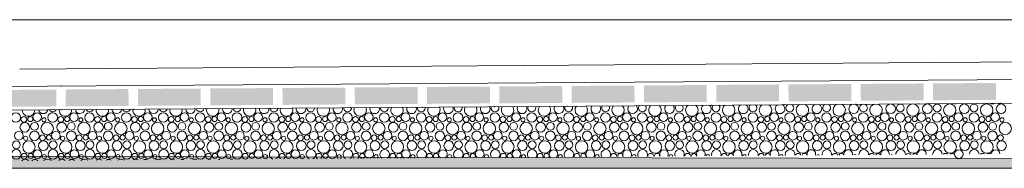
# Model space of a CAD drawing. Header units: millimetres. Extents: x -94601 to -15166, y -300 to 6935.
# Tile 81 of 97: x -32870 to -29955, y -300 to 140. Entities that reach past the tile are written whole.
import ezdxf

# ---------------------------------------------------------------- set-up
doc = ezdxf.new("R2010")
doc.units = ezdxf.units.MM
doc.header["$MEASUREMENT"] = 0
for name, color, linetype in [('Métal _ Bardage.Charp_Couv_Bard_Métal', 7, 'Continuous'), ('Nouveau_Terrain _ Original.Terrain', 7, 'Continuous'), ('Nouveau_VRD _ Voirie 3d.VRD', 7, 'Continuous')]:
    doc.layers.add(name, color=color, linetype=linetype)

# ---------------------------------------------------------------- blocks, each defined once
blk = doc.blocks.new('Élément de coupe_20')
at = {"layer": 'Métal _ Bardage.Charp_Couv_Bard_Métal', "color": 7, "linetype": 'Continuous', "lineweight": 15}
blk.add_line((-36985.3, 140), (-28185.3, 140), dxfattribs=at)
blk = doc.blocks.new('*X38')
at = {"layer": 'Nouveau_VRD _ Voirie 3d.VRD', "color": 33, "linetype": 'Continuous', "lineweight": 15, "true_color": 0xf48e54}
for centre, radius in [((-30291.3, -123.8), 14.3), ((-30262.5, -121.2), 11.5), ((-30225.3, -127.6), 18.4), ((-30182.2, -123.8), 14.3), ((-30153.4, -121.2), 11.5), ((-30116.1, -127.6), 18.4), ((-30073.1, -123.8), 14.3), ((-30044.3, -121.2), 11.5), ((-30007, -127.6), 18.4), ((-29964, -123.8), 14.3), ((-32881.5, -149.5), 14.2), ((-32818.4, -148.8), 12.8), ((-32772.4, -149.5), 14.2), ((-32709.3, -148.8), 12.8), ((-32663.3, -149.5), 14.2), ((-32600.2, -148.8), 12.8), ((-32554.2, -149.5), 14.2), ((-32491.1, -148.8), 12.8), ((-32445, -149.5), 14.2), ((-32382, -148.8), 12.8), ((-32335.9, -149.5), 14.2), ((-32272.9, -148.8), 12.8), ((-32226.8, -149.5), 14.2), ((-32163.8, -148.8), 12.8), ((-32117.7, -149.5), 14.2), ((-32054.6, -148.8), 12.8), ((-32008.6, -149.5), 14.2), ((-31945.5, -148.8), 12.8), ((-31899.5, -149.5), 14.2), ((-31836.4, -148.8), 12.8), ((-31790.4, -149.5), 14.2), ((-31727.3, -148.8), 12.8), ((-31681.3, -149.5), 14.2), ((-31618.2, -148.8), 12.8), ((-31572.1, -149.5), 14.2), ((-31509.1, -148.8), 12.8), ((-31463, -149.5), 14.2), ((-31400, -148.8), 12.8), ((-31353.9, -149.5), 14.2), ((-31290.9, -148.8), 12.8), ((-31244.8, -149.5), 14.2), ((-31181.7, -148.8), 12.8), ((-31135.7, -149.5), 14.2), ((-31072.6, -148.8), 12.8), ((-31026.6, -149.5), 14.2), ((-30963.5, -148.8), 12.8), ((-30917.5, -149.5), 14.2), ((-30854.4, -148.8), 12.8), ((-30808.4, -149.5), 14.2), ((-30745.3, -148.8), 12.8), ((-30699.2, -149.5), 14.2), ((-30636.2, -148.8), 12.8), ((-30590.1, -149.5), 14.2), ((-30527.1, -148.8), 12.8), ((-30481, -149.5), 14.2), ((-30418, -148.8), 12.8), ((-30371.9, -149.5), 14.2), ((-30308.8, -148.8), 12.8), ((-30262.8, -149.5), 14.2), ((-30199.7, -148.8), 12.8), ((-30153.7, -149.5), 14.2), ((-30090.6, -148.8), 12.8), ((-30044.6, -149.5), 14.2), ((-29981.5, -148.8), 12.8), ((-32854.9, -178.4), 14.3), ((-32857.8, -155.2), 8.58), ((-32838.6, -154.2), 7.52), ((-32826.1, -175.8), 11.5), ((-32788.8, -182.2), 18.4), ((-32798.2, -156.5), 6.2), ((-32745.8, -178.4), 14.3), ((-32748.7, -155.2), 8.58), ((-32729.5, -154.2), 7.52), ((-32717, -175.8), 11.5), ((-32679.7, -182.2), 18.4), ((-32689.1, -156.5), 6.2), ((-32636.7, -178.4), 14.3), ((-32639.6, -155.2), 8.58), ((-32620.4, -154.2), 7.52), ((-32607.9, -175.8), 11.5), ((-32570.6, -182.2), 18.4), ((-32580, -156.5), 6.2), ((-32527.5, -178.4), 14.3), ((-32530.4, -155.2), 8.58), ((-32511.3, -154.2), 7.52), ((-32498.7, -175.8), 11.5), ((-32461.5, -182.2), 18.4), ((-32470.9, -156.5), 6.2), ((-32418.4, -178.4), 14.3), ((-32421.3, -155.2), 8.58), ((-32402.2, -154.2), 7.52), ((-32389.6, -175.8), 11.5), ((-32352.4, -182.2), 18.4), ((-32361.8, -156.5), 6.2), ((-32309.3, -178.4), 14.3), ((-32312.2, -155.2), 8.58), ((-32293.1, -154.2), 7.52), ((-32280.5, -175.8), 11.5), ((-32243.3, -182.2), 18.4), ((-32252.7, -156.5), 6.2), ((-32200.2, -178.4), 14.3), ((-32203.1, -155.2), 8.58), ((-32184, -154.2), 7.52), ((-32171.4, -175.8), 11.5), ((-32134.2, -182.2), 18.4), ((-32143.5, -156.5), 6.2), ((-32091.1, -178.4), 14.3), ((-32094, -155.2), 8.58), ((-32074.8, -154.2), 7.52), ((-32062.3, -175.8), 11.5), ((-32025.1, -182.2), 18.4), ((-32034.4, -156.5), 6.2), ((-31982, -178.4), 14.3), ((-31984.9, -155.2), 8.58), ((-31965.7, -154.2), 7.52), ((-31953.2, -175.8), 11.5), ((-31915.9, -182.2), 18.4), ((-31925.3, -156.5), 6.2), ((-31872.9, -178.4), 14.3), ((-31875.8, -155.2), 8.58), ((-31856.6, -154.2), 7.52), ((-31844.1, -175.8), 11.5), ((-31806.8, -182.2), 18.4), ((-31816.2, -156.5), 6.2), ((-31763.8, -178.4), 14.3), ((-31766.7, -155.2), 8.58), ((-31747.5, -154.2), 7.52), ((-31735, -175.8), 11.5), ((-31697.7, -182.2), 18.4), ((-31707.1, -156.5), 6.2), ((-31654.7, -178.4), 14.3), ((-31657.5, -155.2), 8.58), ((-31638.4, -154.2), 7.52), ((-31625.8, -175.8), 11.5), ((-31588.6, -182.2), 18.4), ((-31598, -156.5), 6.2), ((-31545.5, -178.4), 14.3), ((-31548.4, -155.2), 8.58), ((-31529.3, -154.2), 7.52), ((-31516.7, -175.8), 11.5), ((-31479.5, -182.2), 18.4), ((-31488.9, -156.5), 6.2), ((-31436.4, -178.4), 14.3), ((-31439.3, -155.2), 8.58), ((-31420.2, -154.2), 7.52), ((-31407.6, -175.8), 11.5), ((-31370.4, -182.2), 18.4), ((-31379.8, -156.5), 6.2), ((-31327.3, -178.4), 14.3), ((-31330.2, -155.2), 8.58), ((-31311.1, -154.2), 7.52), ((-31298.5, -175.8), 11.5), ((-31261.3, -182.2), 18.4), ((-31270.6, -156.5), 6.2), ((-31218.2, -178.4), 14.3), ((-31221.1, -155.2), 8.58), ((-31202, -154.2), 7.52), ((-31189.4, -175.8), 11.5), ((-31152.2, -182.2), 18.4), ((-31161.5, -156.5), 6.2), ((-31109.1, -178.4), 14.3), ((-31112, -155.2), 8.58), ((-31092.8, -154.2), 7.52), ((-31080.3, -175.8), 11.5), ((-31043, -182.2), 18.4), ((-31052.4, -156.5), 6.2), ((-31000, -178.4), 14.3), ((-31002.9, -155.2), 8.58), ((-30983.7, -154.2), 7.52), ((-30971.2, -175.8), 11.5), ((-30933.9, -182.2), 18.4), ((-30943.3, -156.5), 6.2), ((-30890.9, -178.4), 14.3), ((-30893.8, -155.2), 8.58), ((-30874.6, -154.2), 7.52), ((-30862.1, -175.8), 11.5), ((-30824.8, -182.2), 18.4), ((-30834.2, -156.5), 6.2), ((-30781.8, -178.4), 14.3), ((-30784.7, -155.2), 8.58), ((-30765.5, -154.2), 7.52), ((-30752.9, -175.8), 11.5), ((-30715.7, -182.2), 18.4), ((-30725.1, -156.5), 6.2), ((-30672.6, -178.4), 14.3), ((-30675.5, -155.2), 8.58), ((-30656.4, -154.2), 7.52), ((-30643.8, -175.8), 11.5), ((-30606.6, -182.2), 18.4), ((-30616, -156.5), 6.2), ((-30563.5, -178.4), 14.3), ((-30566.4, -155.2), 8.58), ((-30547.3, -154.2), 7.52), ((-30534.7, -175.8), 11.5), ((-30497.5, -182.2), 18.4), ((-30506.9, -156.5), 6.2), ((-30454.4, -178.4), 14.3), ((-30457.3, -155.2), 8.58), ((-30438.2, -154.2), 7.52), ((-30425.6, -175.8), 11.5), ((-30388.4, -182.2), 18.4), ((-30397.7, -156.5), 6.2), ((-30345.3, -178.4), 14.3), ((-30348.2, -155.2), 8.58), ((-30329.1, -154.2), 7.52), ((-30316.5, -175.8), 11.5), ((-30279.3, -182.2), 18.4), ((-30288.6, -156.5), 6.2), ((-30236.2, -178.4), 14.3), ((-30239.1, -155.2), 8.58), ((-30219.9, -154.2), 7.52), ((-30207.4, -175.8), 11.5), ((-30170.1, -182.2), 18.4), ((-30179.5, -156.5), 6.2), ((-30127.1, -178.4), 14.3), ((-30130, -155.2), 8.58), ((-30110.8, -154.2), 7.52), ((-30098.3, -175.8), 11.5), ((-30061, -182.2), 18.4), ((-30070.4, -156.5), 6.2), ((-30018, -178.4), 14.3), ((-30020.9, -155.2), 8.58), ((-30001.7, -154.2), 7.52), ((-29989.2, -175.8), 11.5), ((-29951.9, -182.2), 18.4), ((-29961.3, -156.5), 6.2), ((-32872.4, -203.4), 12.8), ((-32826.4, -204.1), 14.2), ((-32802.7, -209.8), 8.58), ((-32783.5, -208.8), 7.52), ((-32763.3, -203.4), 12.8), ((-32717.3, -204.1), 14.2), ((-32693.6, -209.8), 8.58), ((-32674.4, -208.8), 7.52), ((-32654.2, -203.4), 12.8), ((-32608.2, -204.1), 14.2), ((-32584.4, -209.8), 8.58), ((-32565.3, -208.8), 7.52), ((-32545.1, -203.4), 12.8), ((-32499, -204.1), 14.2), ((-32475.3, -209.8), 8.58), ((-32456.2, -208.8), 7.52), ((-32436, -203.4), 12.8), ((-32389.9, -204.1), 14.2), ((-32366.2, -209.8), 8.58), ((-32347.1, -208.8), 7.52), ((-32326.9, -203.4), 12.8), ((-32280.8, -204.1), 14.2), ((-32257.1, -209.8), 8.58), ((-32238, -208.8), 7.52), ((-32217.8, -203.4), 12.8), ((-32171.7, -204.1), 14.2), ((-32148, -209.8), 8.58), ((-32128.8, -208.8), 7.52), ((-32108.6, -203.4), 12.8), ((-32062.6, -204.1), 14.2), ((-32038.9, -209.8), 8.58), ((-32019.7, -208.8), 7.52), ((-31999.5, -203.4), 12.8), ((-31953.5, -204.1), 14.2), ((-31929.8, -209.8), 8.58), ((-31910.6, -208.8), 7.52), ((-31890.4, -203.4), 12.8), ((-31844.4, -204.1), 14.2), ((-31820.7, -209.8), 8.58), ((-31801.5, -208.8), 7.52), ((-31781.3, -203.4), 12.8), ((-31735.3, -204.1), 14.2), ((-31711.5, -209.8), 8.58), ((-31692.4, -208.8), 7.52), ((-31672.2, -203.4), 12.8), ((-31626.1, -204.1), 14.2), ((-31602.4, -209.8), 8.58), ((-31583.3, -208.8), 7.52), ((-31563.1, -203.4), 12.8), ((-31517, -204.1), 14.2), ((-31493.3, -209.8), 8.58), ((-31474.2, -208.8), 7.52), ((-31454, -203.4), 12.8), ((-31407.9, -204.1), 14.2), ((-31384.2, -209.8), 8.58), ((-31365.1, -208.8), 7.52), ((-31344.9, -203.4), 12.8), ((-31298.8, -204.1), 14.2), ((-31275.1, -209.8), 8.58), ((-31256, -208.8), 7.52), ((-31235.7, -203.4), 12.8), ((-31189.7, -204.1), 14.2), ((-31166, -209.8), 8.58), ((-31146.8, -208.8), 7.52), ((-31126.6, -203.4), 12.8), ((-31080.6, -204.1), 14.2), ((-31056.9, -209.8), 8.58), ((-31037.7, -208.8), 7.52), ((-31017.5, -203.4), 12.8), ((-30971.5, -204.1), 14.2), ((-30947.8, -209.8), 8.58), ((-30928.6, -208.8), 7.52), ((-30908.4, -203.4), 12.8), ((-30862.4, -204.1), 14.2), ((-30838.7, -209.8), 8.58), ((-30819.5, -208.8), 7.52), ((-30799.3, -203.4), 12.8), ((-30753.2, -204.1), 14.2), ((-30729.5, -209.8), 8.58), ((-30710.4, -208.8), 7.52), ((-30690.2, -203.4), 12.8), ((-30644.1, -204.1), 14.2), ((-30620.4, -209.8), 8.58), ((-30601.3, -208.8), 7.52), ((-30581.1, -203.4), 12.8), ((-30535, -204.1), 14.2), ((-30511.3, -209.8), 8.58), ((-30492.2, -208.8), 7.52), ((-30472, -203.4), 12.8), ((-30425.9, -204.1), 14.2), ((-30402.2, -209.8), 8.58), ((-30383.1, -208.8), 7.52), ((-30362.8, -203.4), 12.8), ((-30316.8, -204.1), 14.2), ((-30293.1, -209.8), 8.58), ((-30273.9, -208.8), 7.52), ((-30253.7, -203.4), 12.8), ((-30207.7, -204.1), 14.2), ((-30184, -209.8), 8.58), ((-30164.8, -208.8), 7.52), ((-30144.6, -203.4), 12.8), ((-30098.6, -204.1), 14.2), ((-30074.9, -209.8), 8.58), ((-30055.7, -208.8), 7.52), ((-30035.5, -203.4), 12.8), ((-29989.5, -204.1), 14.2), ((-29965.8, -209.8), 8.58), ((-32880.1, -230.4), 11.5), ((-32842.8, -236.8), 18.4), ((-32852.2, -211.1), 6.2), ((-32799.8, -233), 14.3), ((-32771, -230.4), 11.5), ((-32733.7, -236.8), 18.4), ((-32743.1, -211.1), 6.2), ((-32690.7, -233), 14.3), ((-32661.9, -230.4), 11.5), ((-32624.6, -236.8), 18.4), ((-32634, -211.1), 6.2), ((-32581.5, -233), 14.3), ((-32552.7, -230.4), 11.5), ((-32515.5, -236.8), 18.4), ((-32524.9, -211.1), 6.2), ((-32472.4, -233), 14.3), ((-32443.6, -230.4), 11.5), ((-32406.4, -236.8), 18.4), ((-32415.8, -211.1), 6.2), ((-32363.3, -233), 14.3), ((-32334.5, -230.4), 11.5), ((-32297.3, -236.8), 18.4), ((-32306.7, -211.1), 6.2), ((-32254.2, -233), 14.3), ((-32225.4, -230.4), 11.5), ((-32188.2, -236.8), 18.4), ((-32197.5, -211.1), 6.2), ((-32145.1, -233), 14.3), ((-32116.3, -230.4), 11.5), ((-32079.1, -236.8), 18.4), ((-32088.4, -211.1), 6.2), ((-32036, -233), 14.3), ((-32007.2, -230.4), 11.5), ((-31969.9, -236.8), 18.4), ((-31979.3, -211.1), 6.2), ((-31926.9, -233), 14.3), ((-31898.1, -230.4), 11.5), ((-31860.8, -236.8), 18.4), ((-31870.2, -211.1), 6.2), ((-31817.8, -233), 14.3), ((-31789, -230.4), 11.5), ((-31751.7, -236.8), 18.4), ((-31761.1, -211.1), 6.2), ((-31708.7, -233), 14.3), ((-31679.8, -230.4), 11.5), ((-31642.6, -236.8), 18.4), ((-31652, -211.1), 6.2), ((-31599.5, -233), 14.3), ((-31570.7, -230.4), 11.5), ((-31533.5, -236.8), 18.4), ((-31542.9, -211.1), 6.2), ((-31490.4, -233), 14.3), ((-31461.6, -230.4), 11.5), ((-31424.4, -236.8), 18.4), ((-31433.8, -211.1), 6.2), ((-31381.3, -233), 14.3), ((-31352.5, -230.4), 11.5), ((-31315.3, -236.8), 18.4), ((-31324.6, -211.1), 6.2), ((-31272.2, -233), 14.3), ((-31243.4, -230.4), 11.5), ((-31206.2, -236.8), 18.4), ((-31215.5, -211.1), 6.2), ((-31163.1, -233), 14.3), ((-31134.3, -230.4), 11.5), ((-31097, -236.8), 18.4), ((-31106.4, -211.1), 6.2), ((-31054, -233), 14.3), ((-31025.2, -230.4), 11.5), ((-30987.9, -236.8), 18.4), ((-30997.3, -211.1), 6.2), ((-30944.9, -233), 14.3), ((-30916.1, -230.4), 11.5), ((-30878.8, -236.8), 18.4), ((-30888.2, -211.1), 6.2), ((-30835.8, -233), 14.3), ((-30806.9, -230.4), 11.5), ((-30769.7, -236.8), 18.4), ((-30779.1, -211.1), 6.2), ((-30726.6, -233), 14.3), ((-30697.8, -230.4), 11.5), ((-30660.6, -236.8), 18.4), ((-30670, -211.1), 6.2), ((-30617.5, -233), 14.3), ((-30588.7, -230.4), 11.5), ((-30551.5, -236.8), 18.4), ((-30560.9, -211.1), 6.2), ((-30508.4, -233), 14.3), ((-30479.6, -230.4), 11.5), ((-30442.4, -236.8), 18.4), ((-30451.7, -211.1), 6.2), ((-30399.3, -233), 14.3), ((-30370.5, -230.4), 11.5), ((-30333.3, -236.8), 18.4), ((-30342.6, -211.1), 6.2), ((-30290.2, -233), 14.3), ((-30261.4, -230.4), 11.5), ((-30224.1, -236.8), 18.4), ((-30233.5, -211.1), 6.2), ((-30181.1, -233), 14.3), ((-30152.3, -230.4), 11.5), ((-30115, -236.8), 18.4), ((-30124.4, -211.1), 6.2), ((-30072, -233), 14.3), ((-30043.2, -230.4), 11.5), ((-30005.9, -236.8), 18.4), ((-30015.3, -211.1), 6.2), ((-29962.9, -233), 14.3), ((-32880.4, -258.7), 14.2), ((-32856.7, -264.4), 8.58), ((-32837.5, -263.4), 7.52), ((-32817.3, -258), 12.8), ((-32797.1, -265.7), 6.2), ((-32771.3, -258.7), 14.2), ((-32747.6, -264.4), 8.58), ((-32728.4, -263.4), 7.52), ((-32708.2, -258), 12.8), ((-32688, -265.7), 6.2), ((-32662.2, -258.7), 14.2), ((-32638.4, -264.4), 8.58), ((-32619.3, -263.4), 7.52), ((-32599.1, -258), 12.8), ((-32578.9, -265.7), 6.2), ((-32553, -258.7), 14.2), ((-32529.3, -264.4), 8.58), ((-32510.2, -263.4), 7.52), ((-32490, -258), 12.8), ((-32469.8, -265.7), 6.2), ((-32443.9, -258.7), 14.2), ((-32420.2, -264.4), 8.58), ((-32401.1, -263.4), 7.52), ((-32380.9, -258), 12.8), ((-32360.7, -265.7), 6.2), ((-32334.8, -258.7), 14.2), ((-32311.1, -264.4), 8.58), ((-32292, -263.4), 7.52), ((-32271.8, -258), 12.8), ((-32251.5, -265.7), 6.2), ((-32225.7, -258.7), 14.2), ((-32202, -264.4), 8.58), ((-32182.8, -263.4), 7.52), ((-32162.6, -258), 12.8), ((-32142.4, -265.7), 6.2), ((-32073.7, -263.4), 7.52), ((-32053.5, -258), 12.8), ((-31964.6, -263.4), 7.52), ((-31944.4, -258), 12.8), ((-30089.5, -258), 12.8)]:
    blk.add_circle(centre, radius, dxfattribs=at)
for centre, radius, start, end in [((-31273.3, -123.8), 14.3, 149.3652, 31.4433), ((-31244.5, -121.2), 11.5, 154.9947, 25.8138), ((-31207.3, -127.6), 18.4, 141.3004, 39.5081), ((-31164.2, -123.8), 14.3, 145.6951, 35.1134), ((-31135.4, -121.2), 11.5, 150.6693, 30.1391), ((-31098.2, -127.6), 18.4, 138.1324, 42.676), ((-31055.1, -123.8), 14.3, 141.8541, 38.9544), ((-31026.3, -121.2), 11.5, 146.1484, 34.6601), ((-30989, -127.6), 18.4, 134.7964, 46.0121), ((-30946, -123.8), 14.3, 137.7955, 43.013), ((-30917.2, -121.2), 11.5, 141.3695, 39.439), ((-30879.9, -127.6), 18.4, 131.2486, 49.5598), ((-30836.9, -123.8), 14.3, 133.4527, 47.3558), ((-30808.1, -121.2), 11.5, 136.242, 44.5665), ((-30770.8, -127.6), 18.4, 127.4258, 53.3826), ((-30727.8, -123.8), 14.3, 128.7237, 52.0848), ((-30698.9, -121.2), 11.5, 130.6221, 50.1864), ((-30661.7, -127.6), 18.4, 123.2294, 57.5791), ((-30618.6, -123.8), 14.3, 123.4375, 57.371), ((-30589.8, -121.2), 11.5, 124.2545, 56.554), ((-30552.6, -127.6), 18.4, 118.4894, 62.3191), ((-30509.5, -123.8), 14.3, 117.2604, 63.5481), ((-30480.7, -121.2), 11.5, 116.5861, 64.2224), ((-30443.5, -127.6), 18.4, 112.8609, 67.9476), ((-30400.4, -123.8), 14.3, 109.3313, 71.4771), ((-30371.6, -121.2), 11.5, 105.76, 75.0485), ((-30334.4, -127.6), 18.4, 105.368, 75.4404), ((-30208.8, -94.9), 14.2, 262.1286, 278.6799), ((-30185.1, -100.6), 8.58, 252.1594, 288.6491), ((-30099.7, -94.9), 14.2, 249.6885, 291.12), ((-30076, -100.6), 8.58, 239.7173, 301.0911), ((-30016.4, -101.9), 6.2, 247.4485, 293.3599), ((-29990.6, -94.9), 14.2, 242.1804, 298.6281), ((-29966.9, -100.6), 8.58, 230.7771, 310.0314), ((-32844, -127.6), 18.4, 180.2939, 0.5146), ((-32800.9, -123.8), 14.3, 194.1386, 346.6699), ((-32772.1, -121.2), 11.5, 210.9043, 329.9042), ((-32734.8, -127.6), 18.4, 177.8912, 2.9173), ((-32691.8, -123.8), 14.3, 190.9856, 349.8229), ((-32663, -121.2), 11.5, 206.5488, 334.2597), ((-32625.7, -127.6), 18.4, 175.4841, 5.3243), ((-32582.7, -123.8), 14.3, 187.8647, 352.9437), ((-32553.9, -121.2), 11.5, 202.3504, 338.458), ((-32516.6, -127.6), 18.4, 173.0683, 7.7402), ((-32473.5, -123.8), 14.3, 184.766, 356.0425), ((-32444.7, -121.2), 11.5, 198.2728, 342.5357), ((-32407.5, -127.6), 18.4, 170.6393, 10.1692), ((-32364.4, -123.8), 14.3, 181.6801, 359.1284), ((-32335.6, -121.2), 11.5, 194.2868, 346.5217), ((-32298.4, -127.6), 18.4, 168.1924, 12.6161), ((-32255.3, -123.8), 14.3, 178.5978, 2.2107), ((-32226.5, -121.2), 11.5, 190.3683, 350.4402), ((-32189.3, -127.6), 18.4, 165.7227, 15.0858), ((-32146.2, -123.8), 14.3, 175.5103, 5.2982), ((-32117.4, -121.2), 11.5, 186.4964, 354.312), ((-32080.2, -127.6), 18.4, 163.2247, 17.5838), ((-32037.1, -123.8), 14.3, 172.4084, 8.4001), ((-32008.3, -121.2), 11.5, 182.6523, 358.1561), ((-31971.1, -127.6), 18.4, 160.6926, 20.1159), ((-31928, -123.8), 14.3, 169.2828, 11.5257), ((-31899.2, -121.2), 11.5, 178.8184, 1.9901), ((-31861.9, -127.6), 18.4, 158.1196, 22.6888), ((-31818.9, -123.8), 14.3, 166.1232, 14.6853), ((-31790.1, -121.2), 11.5, 174.9773, 5.8312), ((-31752.8, -127.6), 18.4, 155.4984, 25.31), ((-31709.8, -123.8), 14.3, 162.9186, 17.8899), ((-31681, -121.2), 11.5, 171.1115, 9.697), ((-31643.7, -127.6), 18.4, 152.8203, 27.9882), ((-31600.7, -123.8), 14.3, 159.6564, 21.1521), ((-31571.8, -121.2), 11.5, 167.2025, 13.606), ((-31534.6, -127.6), 18.4, 150.075, 30.7335), ((-31491.5, -123.8), 14.3, 156.3222, 24.4863), ((-31462.7, -121.2), 11.5, 163.2298, 17.5787), ((-31425.5, -127.6), 18.4, 147.2505, 33.558), ((-31382.4, -123.8), 14.3, 152.8988, 27.9097), ((-31353.6, -121.2), 11.5, 159.1699, 21.6386), ((-31316.4, -127.6), 18.4, 144.3318, 36.4767), ((-32116.6, -258.7), 14.2, 284.9363, 255.8722), ((-32092.9, -264.4), 8.58, 294.3378, 246.4707), ((-32033.3, -265.7), 6.2, 275.8199, 264.9886), ((-32007.5, -258.7), 14.2, 294.373, 246.4355), ((-31983.8, -264.4), 8.58, 304.8909, 235.9176), ((-31924.2, -265.7), 6.2, 299.7789, 241.0296), ((-31898.4, -258.7), 14.2, 301.1407, 239.6678), ((-31874.7, -264.4), 8.58, 313.1392, 227.6692), ((-31855.5, -263.4), 7.52, 286.4757, 254.3328), ((-31835.3, -258), 12.8, 284.0649, 256.7435), ((-31815.1, -265.7), 6.2, 312.045, 228.7634), ((-31789.3, -258.7), 14.2, 306.7663, 234.0422), ((-31765.5, -264.4), 8.58, 320.2579, 220.5506), ((-31746.4, -263.4), 7.52, 301.247, 239.5614), ((-31726.2, -258), 12.8, 294.7037, 246.1047), ((-31706, -265.7), 6.2, 321.8526, 218.9559), ((-31680.1, -258.7), 14.2, 311.7231, 229.0854), ((-31656.4, -264.4), 8.58, 326.6946, 214.1138), ((-31637.3, -263.4), 7.52, 311.2707, 229.5378), ((-31617.1, -258), 12.8, 302.0725, 238.736), ((-31596.9, -265.7), 6.2, 330.4628, 210.3456), ((-31571, -258.7), 14.2, 316.2329, 224.5756), ((-31547.3, -264.4), 8.58, 332.6794, 208.1291), ((-31528.2, -263.4), 7.52, 319.5682, 221.2403), ((-31508, -258), 12.8, 308.1441, 232.6644), ((-31487.8, -265.7), 6.2, 338.3794, 202.4291), ((-31461.9, -258.7), 14.2, 320.4208, 220.3877), ((-31438.2, -264.4), 8.58, 338.351, 202.4574), ((-31419.1, -263.4), 7.52, 326.9303, 213.8781), ((-31398.9, -258), 12.8, 313.4765, 227.332), ((-31378.6, -265.7), 6.2, 345.8733, 194.9352), ((-31352.8, -258.7), 14.2, 324.3659, 216.4426), ((-31329.1, -264.4), 8.58, 343.803, 197.0055), ((-31310, -263.4), 7.52, 333.7108, 207.0977), ((-31289.7, -258), 12.8, 318.3226, 222.4859), ((-31269.5, -265.7), 6.2, 353.1197, 187.6888), ((-31243.7, -258.7), 14.2, 328.1223, 212.6862), ((-31220, -264.4), 8.58, 349.1039, 191.7045), ((-31200.8, -263.4), 7.52, 340.1078, 200.7006), ((-31180.6, -258), 12.8, 322.8231, 217.9854), ((-31160.4, -265.7), 6.2, 0.25, 180.5585), ((-31134.6, -258.7), 14.2, 331.7289, 209.0796), ((-31110.9, -264.4), 8.58, 354.3083, 186.5001), ((-31091.7, -263.4), 7.52, 346.2498, 194.5587), ((-31071.5, -258), 12.8, 327.066, 213.7425), ((-31051.3, -265.7), 6.2, 7.3779, 173.4305), ((-31025.5, -258.7), 14.2, 335.2152, 205.5933), ((-31001.8, -264.4), 8.58, 359.4626, 181.3459), ((-30982.6, -263.4), 7.52, 352.2293, 188.5792), ((-30962.4, -258), 12.8, 331.1113, 209.6972), ((-30942.2, -265.7), 6.2, 14.6168, 166.1917), ((-30916.4, -258.7), 14.2, 338.6043, 202.2041), ((-30892.7, -264.4), 8.58, 4.6091, 176.1993), ((-30873.5, -263.4), 7.52, 358.12, 182.6885), ((-30853.3, -258), 12.8, 335.002, 205.8065), ((-30833.1, -265.7), 6.2, 22.0967, 158.7118), ((-30807.2, -258.7), 14.2, 341.915, 198.8934), ((-30783.5, -264.4), 8.58, 9.79, 171.0184), ((-30764.4, -263.4), 7.52, 3.9866, 176.8219), ((-30744.2, -258), 12.8, 338.7708, 202.0377), ((-30724, -265.7), 6.2, 29.9903, 150.8182), ((-30698.1, -258.7), 14.2, 345.1629, 195.6456), ((-30674.4, -264.4), 8.58, 15.0499, 165.7586), ((-30655.3, -263.4), 7.52, 9.8912, 170.9173), ((-30635.1, -258), 12.8, 342.4437, 198.3648), ((-30614.9, -265.7), 6.2, 38.5625, 142.246), ((-30589, -258.7), 14.2, 348.3612, 192.4472), ((-30565.3, -264.4), 8.58, 20.4395, 160.369), ((-30546.2, -263.4), 7.52, 15.8998, 164.9087), ((-30526, -258), 12.8, 346.0416, 194.7669), ((-30505.7, -265.7), 6.2, 48.3013, 132.5072), ((-30479.9, -258.7), 14.2, 351.5219, 189.2866), ((-30456.2, -264.4), 8.58, 26.0214, 154.7871), ((-30437.1, -263.4), 7.52, 22.0892, 158.7192), ((-30416.8, -258), 12.8, 349.5825, 191.2259), ((-30396.6, -265.7), 6.2, 60.4067, 120.4018), ((-30370.8, -258.7), 14.2, 354.6555, 186.1529), ((-30347.1, -264.4), 8.58, 31.8784, 148.9301), ((-30327.9, -263.4), 7.52, 28.5583, 152.2502), ((-30307.7, -258), 12.8, 353.082, 187.7264), ((-30287.5, -265.7), 6.2, 82.3569, 98.4516), ((-30261.7, -258.7), 14.2, 357.772, 183.0365), ((-30238, -264.4), 8.58, 38.1293, 142.6792), ((-30218.8, -263.4), 7.52, 35.4467, 145.3617), ((-30198.6, -258), 12.8, 356.5542, 184.2542), ((-30152.6, -258.7), 14.2, 0.8806, 179.9278), ((-30128.9, -264.4), 8.58, 44.9622, 135.8463), ((-30109.7, -263.4), 7.52, 42.9768, 137.8316), ((-30043.5, -258.7), 14.2, 3.9907, 176.8178), ((-30019.8, -264.4), 8.58, 52.7197, 128.0888), ((-30000.6, -263.4), 7.52, 51.5609, 129.2476), ((-29980.4, -258), 12.8, 3.469, 177.3395), ((-32853.8, -287.6), 14.3, 44.7021, 136.1064), ((-32825, -285), 11.5, 41.4308, 139.3777), ((-32787.7, -291.4), 18.4, 51.0433, 129.7651), ((-32744.7, -287.6), 14.3, 49.1836, 131.6249), ((-32715.9, -285), 11.5, 46.7327, 134.0758), ((-32678.6, -291.4), 18.4, 55.0002, 125.8083), ((-32635.5, -287.6), 14.3, 54.1079, 126.7006), ((-32606.7, -285), 11.5, 52.6096, 128.1989), ((-32569.5, -291.4), 18.4, 59.3864, 121.4221), ((-32526.4, -287.6), 14.3, 59.6933, 121.1152), ((-32497.6, -285), 11.5, 59.3983, 121.4102), ((-32460.4, -291.4), 18.4, 64.4216, 116.3869), ((-32417.3, -287.6), 14.3, 66.404, 114.4045), ((-32388.5, -285), 11.5, 67.9246, 112.8839), ((-32351.3, -291.4), 18.4, 70.5986, 110.2099), ((-32308.2, -287.6), 14.3, 75.7188, 105.0897), ((-32279.4, -285), 11.5, 82.6761, 98.1324), ((-32242.2, -291.4), 18.4, 79.752, 101.0565)]:
    blk.add_arc(centre, radius, start, end, dxfattribs=at)
blk = doc.blocks.new('*X39')
at = {"layer": 'Nouveau_VRD _ Voirie 3d.VRD', "linetype": 'Continuous', "lineweight": 15, "true_color": 0xb5b5b5}
for points in [[(-31663.9, -59.2), (-31663.6, -109.2), (-31477.5, -107.9), (-31477.9, -57.9)], [(-31449.9, -57.7), (-31449.5, -107.7), (-31263.5, -106.4), (-31263.9, -56.4)], [(-31235.8, -56.2), (-31235.5, -106.2), (-31049.5, -104.9), (-31049.8, -54.9)], [(-31021.8, -54.7), (-31021.5, -104.7), (-30835.4, -103.4), (-30835.8, -53.3)], [(-30807.8, -53.1), (-30807.4, -103.2), (-30621.4, -101.8), (-30621.8, -51.8)], [(-30593.8, -51.6), (-30593.4, -101.6), (-30407.4, -100.3), (-30407.7, -50.3)], [(-30379.7, -50.1), (-30379.4, -100.1), (-30193.3, -98.8), (-30193.7, -48.8)], [(-30165.7, -48.6), (-30165.3, -98.6), (-29979.3, -97.3), (-29979.7, -47.3)], [(-32948.1, -68.2), (-32947.8, -118.3), (-32761.7, -116.9), (-32762.1, -66.9)], [(-32734.1, -66.7), (-32733.7, -116.7), (-32547.7, -115.4), (-32548, -65.4)], [(-32520, -65.2), (-32519.7, -115.2), (-32333.7, -113.9), (-32334, -63.9)], [(-32306, -63.7), (-32305.7, -113.7), (-32119.6, -112.4), (-32120, -62.4)], [(-32092, -62.2), (-32091.6, -112.2), (-31905.6, -110.9), (-31905.9, -60.9)], [(-31877.9, -60.7), (-31877.6, -110.7), (-31691.6, -109.4), (-31691.9, -59.4)]]:
    blk.add_hatch(color=253, dxfattribs=at).paths.add_polyline_path(points)
at = {"layer": 'Nouveau_VRD _ Voirie 3d.VRD', "color": 253, "linetype": 'Continuous', "lineweight": 15, "true_color": 0xb5b5b5}
for p in [(-32748.1, -56.8), (-31249.4, -116.3), (-31249.4, -116.3), (-31035.4, -114.8), (-31035.4, -114.8), (-30821.4, -113.3), (-30821.4, -113.3), (-30607.3, -111.7), (-30607.3, -111.7), (-30393.3, -110.2), (-30393.3, -110.2), (-30179.3, -108.7), (-30179.3, -108.7), (-29965.2, -107.2), (-29965.2, -107.2), (-32747.7, -126.8), (-32747.7, -126.8), (-32533.6, -125.3), (-32533.6, -125.3), (-32319.6, -123.8), (-32319.6, -123.8), (-32105.6, -122.3), (-32105.6, -122.3), (-31891.5, -120.8), (-31891.5, -120.8), (-31677.5, -119.3), (-31677.5, -119.3), (-31463.5, -117.8), (-31463.5, -117.8)]:
    blk.add_point(p, dxfattribs=at)
blk = doc.blocks.new('Élément de coupe_35')
at = {"layer": 'Nouveau_VRD _ Voirie 3d.VRD', "color": 251, "linetype": 'Continuous', "lineweight": 15, "true_color": 0x6a6a6a}
blk.add_line((-28185.3, 27), (-32870.1, -6), dxfattribs=at)
at = {"layer": 'Nouveau_VRD _ Voirie 3d.VRD', "color": 7, "linetype": 'Continuous', "lineweight": 15}
for p, q in [((-27952.3, -23), (-33635.5, -63.1)), ((-27952.3, -93), (-33635.5, -133.1))]:
    blk.add_line(p, q, dxfattribs=at)
at = {"layer": 'Nouveau_VRD _ Voirie 3d.VRD', "lineweight": 0}
for name in ['*X39', '*X38']:
    blk.add_blockref(name, (0, 0), dxfattribs=at)
blk = doc.blocks.new('Élément de coupe_152')
at = {"layer": 'Nouveau_Terrain _ Original.Terrain', "linetype": 'Continuous', "lineweight": 15, "true_color": 0xf48e54}
h = blk.add_hatch(dxfattribs=at)
h.set_pattern_fill('Terre', color=33, style=0, pattern_type=2)
h.set_pattern_definition([(45, (0, 0), (-137.8858, 137.8858), []), (45, (-45.96, 45.96), (-275.7716, 275.7716), []), (45, (-91.92, 91.92), (-275.7716, 275.7716), []), (135, (-137.886, 137.886), (45.96194, 45.96194), [195, -195])])
h.paths.add_polyline_path([(-24599, -287.5), (-26213.3, -282.5), (-27475.8, -278.6), (-28431.2, -275.7), (-29150.2, -273.4), (-29692.4, -271.7), (-34914.2, -260.4), (-35607.8, -259.7), (-36383.2, -258.8), (-37203.7, -257.9), (-38035.6, -256.8), (-38848.8, -255.8), (-39617.3, -254.7), (-39814.4, -254.8), (-40203.4, -255.2), (-40585.7, -255.6), (-41317.6, -254.5), (-41705.6, -254.9), (-42360.6, -253.9), (-42753.4, -254.3), (-43138.8, -254.7), (-43713.8, -253.7), (-44102.8, -254.2), (-44484, -254.6), (-44984.4, -253.7), (-45367.9, -254.1), (-45743.3, -254.6), (-64584.6, -300), (-20478, -300), (-22586.9, -293.6)])
at = {"layer": 'Nouveau_Terrain _ Original.Terrain', "color": 7, "linetype": 'Continuous', "lineweight": 15}
blk.add_line((-20478, -300), (-64584.6, -300), dxfattribs=at)
at = {"layer": 'Nouveau_Terrain _ Original.Terrain', "color": 7, "linetype": 'Continuous', "lineweight": 15, "flags": 128}
blk.add_lwpolyline([(-20478, -300), (-22586.9, -293.6), (-24599, -287.5), (-26213.3, -282.5), (-27475.8, -278.6), (-28431.2, -275.7), (-29150.2, -273.4), (-29692.4, -271.7), (-34914.2, -260.4), (-35607.8, -259.7), (-36383.2, -258.8)], dxfattribs=at)

msp = doc.modelspace()

# ---------------------------------------------------------------- block references
at = {"layer": 'Métal _ Bardage.Charp_Couv_Bard_Métal', "lineweight": 0}
msp.add_blockref('Élément de coupe_20', (0, 0), dxfattribs=at)
at = {"layer": 'Nouveau_Terrain _ Original.Terrain', "lineweight": 0}
msp.add_blockref('Élément de coupe_152', (0, 0), dxfattribs=at)
at = {"layer": 'Nouveau_VRD _ Voirie 3d.VRD', "lineweight": 0}
msp.add_blockref('Élément de coupe_35', (0, 0), dxfattribs=at)

doc.saveas('drawing.dxf')
